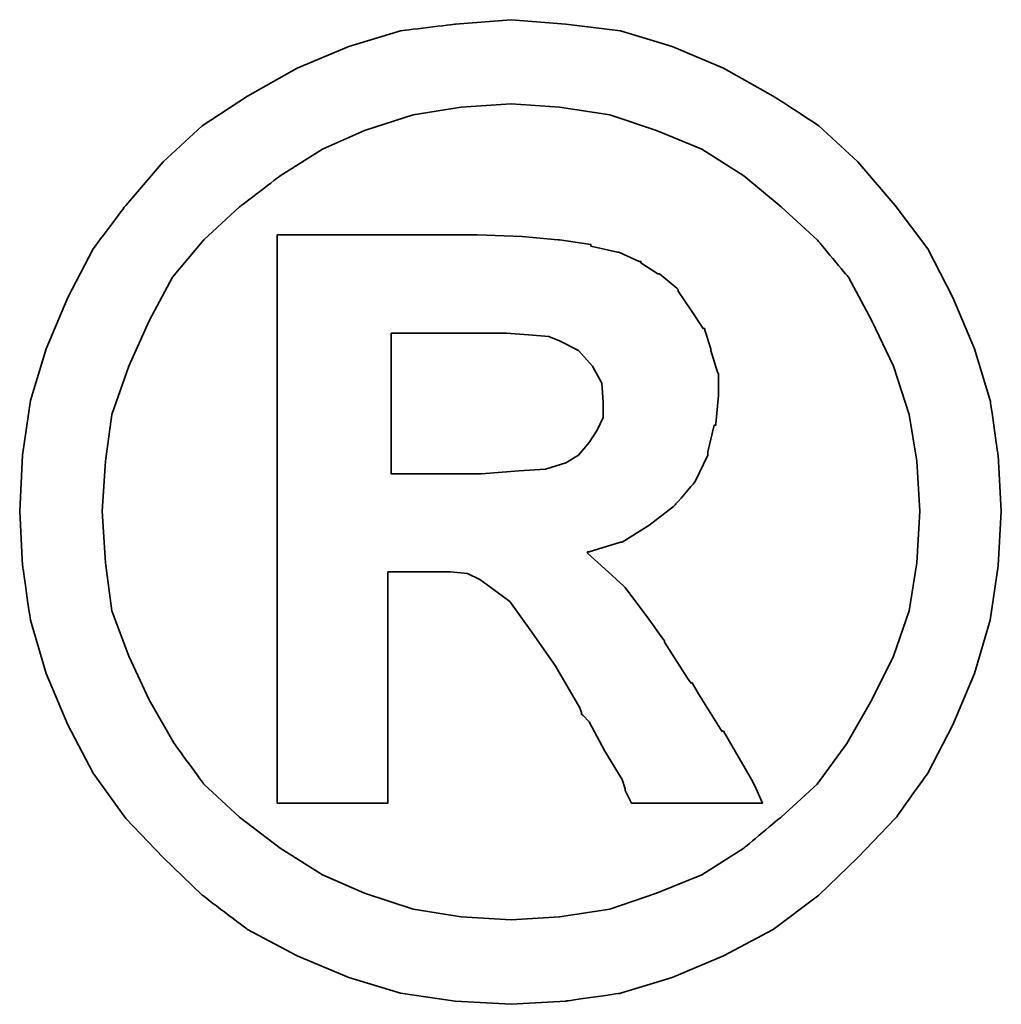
# Model space of a CAD drawing. Header units: millimetres. Extents: x 965 to 1106, y 870 to 962.
# Tile 59 of 61: x 1087.075 to 1087.545, y 925.175 to 925.646. Entities that reach past the tile are written whole.
import ezdxf

# ---------------------------------------------------------------- set-up
doc = ezdxf.new("R2010")
doc.units = ezdxf.units.MM
doc.header["$LTSCALE"] = 0.06
doc.layers.add('DIM', color=4, linetype='CONTINUOUS')
doc.layers.add('layer 1', color=7, linetype='CONTINUOUS')

# ---------------------------------------------------------------- blocks, each defined once
blk = doc.blocks.new('TBI MOTION logo(完整正式版)')
at = {"layer": 'layer 1', "color": 22, "lineweight": 35}
for points, knots in [([(81.20634, 4.98624), (81.20634, 4.98624), (81.18649, 5.32862), (81.18649, 5.32862), (81.18649, 5.32862), (81.18649, 5.32862), (81.13886, 5.66206), (81.13886, 5.66206), (81.13886, 5.66206), (81.13886, 5.66206), (81.04359, 5.97764), (81.04359, 5.97764), (81.04359, 5.97764), (81.04359, 5.97764), (80.91061, 6.29124), (80.91061, 6.29124), (80.91061, 6.29124), (80.91061, 6.29124), (80.75778, 6.58697), (80.75778, 6.58697), (80.75778, 6.58697), (80.75778, 6.58697), (80.5593, 6.85294), (80.5593, 6.85294), (80.5593, 6.85294), (80.5593, 6.85294), (80.33105, 7.1189), (80.33105, 7.1189), (80.33105, 7.1189), (80.33105, 7.1189), (80.09287, 7.33921), (80.09287, 7.33921), (80.09287, 7.33921), (80.09287, 7.33921), (79.815, 7.51982), (79.815, 7.51982), (79.815, 7.51982), (79.815, 7.51982), (79.51133, 7.69051), (79.51133, 7.69051), (79.51133, 7.69051), (79.51133, 7.69051), (79.19773, 7.8235), (79.19773, 7.8235), (79.19773, 7.8235), (79.19773, 7.8235), (78.88215, 7.91877), (78.88215, 7.91877), (78.88215, 7.91877), (78.88215, 7.91877), (78.54871, 7.95846), (78.54871, 7.95846), (78.54871, 7.95846), (78.54871, 7.95846), (78.21526, 7.98625), (78.21526, 7.98625), (78.21526, 7.98625), (78.21526, 7.98625), (77.87388, 7.95846), (77.87388, 7.95846), (77.87388, 7.95846), (77.87388, 7.95846), (77.54044, 7.91877), (77.54044, 7.91877), (77.54044, 7.91877), (77.54044, 7.91877), (77.22485, 7.8235), (77.22485, 7.8235), (77.22485, 7.8235), (77.22485, 7.8235), (76.91027, 7.69051), (76.91027, 7.69051), (76.91027, 7.69051), (76.91027, 7.69051), (76.6056, 7.51982), (76.6056, 7.51982), (76.6056, 7.51982), (76.6056, 7.51982), (76.32972, 7.33921), (76.32972, 7.33921), (76.32972, 7.33921), (76.32972, 7.33921), (76.09154, 7.1189), (76.09154, 7.1189), (76.09154, 7.1189), (76.09154, 7.1189), (75.86329, 6.85294), (75.86329, 6.85294), (75.86329, 6.85294), (75.86329, 6.85294), (75.66382, 6.58697), (75.66382, 6.58697), (75.66382, 6.58697), (75.66382, 6.58697), (75.51099, 6.29124), (75.51099, 6.29124), (75.51099, 6.29124), (75.51099, 6.29124), (75.37702, 5.97764), (75.37702, 5.97764), (75.37702, 5.97764), (75.37702, 5.97764), (75.28175, 5.66206), (75.28175, 5.66206), (75.28175, 5.66206), (75.28175, 5.66206), (75.23411, 5.32862), (75.23411, 5.32862), (75.23411, 5.32862), (75.23411, 5.32862), (75.21625, 4.98624), (75.21625, 4.98624), (75.21625, 4.98624), (75.21625, 4.98624), (75.23411, 4.6528), (75.23411, 4.6528), (75.23411, 4.6528), (75.23411, 4.6528), (75.28175, 4.32035), (75.28175, 4.32035), (75.28175, 4.32035), (75.28175, 4.32035), (75.37702, 3.99583), (75.37702, 3.99583), (75.37702, 3.99583), (75.37702, 3.99583), (75.51099, 3.68224), (75.51099, 3.68224), (75.51099, 3.68224), (75.51099, 3.68224), (75.66382, 3.38749), (75.66382, 3.38749), (75.66382, 3.38749), (75.66382, 3.38749), (75.86329, 3.10963), (75.86329, 3.10963), (75.86329, 3.10963), (75.86329, 3.10963), (76.09154, 2.87145), (76.09154, 2.87145), (76.09154, 2.87145), (76.09154, 2.87145), (76.32972, 2.6432), (76.32972, 2.6432), (76.32972, 2.6432), (76.32972, 2.6432), (76.6056, 2.43381), (76.6056, 2.43381), (76.6056, 2.43381), (76.6056, 2.43381), (76.91027, 2.27205), (76.91027, 2.27205), (76.91027, 2.27205), (76.91027, 2.27205), (77.22485, 2.13906), (77.22485, 2.13906), (77.22485, 2.13906), (77.22485, 2.13906), (77.54044, 2.0438), (77.54044, 2.0438), (77.54044, 2.0438), (77.54044, 2.0438), (77.87388, 1.99616), (77.87388, 1.99616), (77.87388, 1.99616), (77.87388, 1.99616), (78.21526, 1.97631), (78.21526, 1.97631), (78.21526, 1.97631), (78.21526, 1.97631), (78.54871, 1.99616), (78.54871, 1.99616), (78.54871, 1.99616), (78.54871, 1.99616), (78.88215, 2.0438), (78.88215, 2.0438), (78.88215, 2.0438), (78.88215, 2.0438), (79.19773, 2.13906), (79.19773, 2.13906), (79.19773, 2.13906), (79.19773, 2.13906), (79.51133, 2.27205), (79.51133, 2.27205), (79.51133, 2.27205), (79.51133, 2.27205), (79.815, 2.43381), (79.815, 2.43381), (79.815, 2.43381), (79.815, 2.43381), (80.09287, 2.6432), (80.09287, 2.6432), (80.09287, 2.6432), (80.09287, 2.6432), (80.33105, 2.87145), (80.33105, 2.87145), (80.33105, 2.87145), (80.33105, 2.87145), (80.5593, 3.10963), (80.5593, 3.10963), (80.5593, 3.10963), (80.5593, 3.10963), (80.75778, 3.38749), (80.75778, 3.38749), (80.75778, 3.38749), (80.75778, 3.38749), (80.91061, 3.68224), (80.91061, 3.68224), (80.91061, 3.68224), (80.91061, 3.68224), (81.04359, 3.99583), (81.04359, 3.99583), (81.04359, 3.99583), (81.04359, 3.99583), (81.13886, 4.32035), (81.13886, 4.32035), (81.13886, 4.32035), (81.13886, 4.32035), (81.18649, 4.6528), (81.18649, 4.6528), (81.18649, 4.6528), (81.18649, 4.6528), (81.20634, 4.98624), (81.20634, 4.98624)], [0, 0, 0, 0, 0.0178571, 0.0178571, 0.0178571, 0.0178572, 0.0357143, 0.0357143, 0.0357143, 0.0357143, 0.0535714, 0.0535714, 0.0535714, 0.0535714, 0.0714286, 0.0714286, 0.0714286, 0.0714286, 0.0892857, 0.0892857, 0.0892857, 0.0892857, 0.1071429, 0.1071429, 0.1071429, 0.1071429, 0.125, 0.125, 0.125, 0.125, 0.1428571, 0.1428571, 0.1428571, 0.1428572, 0.1607143, 0.1607143, 0.1607143, 0.1607143, 0.1785714, 0.1785714, 0.1785714, 0.1785714, 0.1964286, 0.1964286, 0.1964286, 0.1964286, 0.2142857, 0.2142857, 0.2142857, 0.2142857, 0.2321429, 0.2321429, 0.2321429, 0.2321429, 0.25, 0.25, 0.25, 0.25, 0.2678571, 0.2678571, 0.2678571, 0.2678572, 0.2857143, 0.2857143, 0.2857143, 0.2857143, 0.3035714, 0.3035714, 0.3035714, 0.3035714, 0.3214286, 0.3214286, 0.3214286, 0.3214286, 0.3392857, 0.3392857, 0.3392857, 0.3392857, 0.3571429, 0.3571429, 0.3571429, 0.3571429, 0.375, 0.375, 0.375, 0.375, 0.3928571, 0.3928571, 0.3928571, 0.3928572, 0.4107143, 0.4107143, 0.4107143, 0.4107143, 0.4285714, 0.4285714, 0.4285714, 0.4285714, 0.4464286, 0.4464286, 0.4464286, 0.4464286, 0.4642857, 0.4642857, 0.4642857, 0.4642857, 0.4821429, 0.4821429, 0.4821429, 0.4821429, 0.5, 0.5, 0.5, 0.5, 0.5178571, 0.5178571, 0.5178571, 0.5178572, 0.5357143, 0.5357143, 0.5357143, 0.5357143, 0.5535714, 0.5535714, 0.5535714, 0.5535714, 0.5714286, 0.5714286, 0.5714286, 0.5714286, 0.5892857, 0.5892857, 0.5892857, 0.5892857, 0.6071429, 0.6071429, 0.6071429, 0.6071429, 0.625, 0.625, 0.625, 0.625, 0.6428571, 0.6428571, 0.6428571, 0.6428572, 0.6607143, 0.6607143, 0.6607143, 0.6607143, 0.6785714, 0.6785714, 0.6785714, 0.6785714, 0.6964286, 0.6964286, 0.6964286, 0.6964286, 0.7142857, 0.7142857, 0.7142857, 0.7142857, 0.7321429, 0.7321429, 0.7321429, 0.7321429, 0.75, 0.75, 0.75, 0.75, 0.7678571, 0.7678571, 0.7678571, 0.7678572, 0.7857143, 0.7857143, 0.7857143, 0.7857143, 0.8035714, 0.8035714, 0.8035714, 0.8035714, 0.8214286, 0.8214286, 0.8214286, 0.8214286, 0.8392857, 0.8392857, 0.8392857, 0.8392857, 0.8571429, 0.8571429, 0.8571429, 0.8571429, 0.875, 0.875, 0.875, 0.875, 0.8928571, 0.8928571, 0.8928571, 0.8928572, 0.9107143, 0.9107143, 0.9107143, 0.9107143, 0.9285714, 0.9285714, 0.9285714, 0.9285714, 0.9464286, 0.9464286, 0.9464286, 0.9464286, 0.9642857, 0.9642857, 0.9642857, 0.9642857, 0.9821429, 0.9821429, 0.9821429, 0.9821429, 1, 1, 1, 1]), ([(80.71014, 4.98624), (80.71014, 4.98624), (80.69129, 5.29091), (80.69129, 5.29091), (80.69129, 5.29091), (80.69129, 5.29091), (80.64464, 5.57672), (80.64464, 5.57672), (80.64464, 5.57672), (80.64464, 5.57672), (80.54937, 5.87245), (80.54937, 5.87245), (80.54937, 5.87245), (80.54937, 5.87245), (80.41639, 6.14833), (80.41639, 6.14833), (80.41639, 6.14833), (80.41639, 6.14833), (80.27349, 6.41429), (80.27349, 6.41429), (80.27349, 6.41429), (80.27349, 6.41429), (80.08295, 6.64255), (80.08295, 6.64255), (80.08295, 6.64255), (80.08295, 6.64255), (79.86264, 6.84301), (79.86264, 6.84301), (79.86264, 6.84301), (79.86264, 6.84301), (79.63439, 7.03355), (79.63439, 7.03355), (79.63439, 7.03355), (79.63439, 7.03355), (79.37835, 7.1963), (79.37835, 7.1963), (79.37835, 7.1963), (79.37835, 7.1963), (79.10246, 7.30944), (79.10246, 7.30944), (79.10246, 7.30944), (79.10246, 7.30944), (78.81665, 7.40471), (78.81665, 7.40471), (78.81665, 7.40471), (78.81665, 7.40471), (78.511, 7.45234), (78.511, 7.45234), (78.511, 7.45234), (78.511, 7.45234), (78.21526, 7.47219), (78.21526, 7.47219), (78.21526, 7.47219), (78.21526, 7.47219), (77.9106, 7.45234), (77.9106, 7.45234), (77.9106, 7.45234), (77.9106, 7.45234), (77.61685, 7.40471), (77.61685, 7.40471), (77.61685, 7.40471), (77.61685, 7.40471), (77.32012, 7.30944), (77.32012, 7.30944), (77.32012, 7.30944), (77.32012, 7.30944), (77.06309, 7.1963), (77.06309, 7.1963), (77.06309, 7.1963), (77.06309, 7.1963), (76.80606, 7.03355), (76.80606, 7.03355), (76.80606, 7.03355), (76.80606, 7.03355), (76.55797, 6.84301), (76.55797, 6.84301), (76.55797, 6.84301), (76.55797, 6.84301), (76.34063, 6.64255), (76.34063, 6.64255), (76.34063, 6.64255), (76.34063, 6.64255), (76.1491, 6.41429), (76.1491, 6.41429), (76.1491, 6.41429), (76.1491, 6.41429), (76.0062, 6.14833), (76.0062, 6.14833), (76.0062, 6.14833), (76.0062, 6.14833), (75.88314, 5.87245), (75.88314, 5.87245), (75.88314, 5.87245), (75.88314, 5.87245), (75.77794, 5.57672), (75.77794, 5.57672), (75.77794, 5.57672), (75.77794, 5.57672), (75.73924, 5.29091), (75.73924, 5.29091), (75.73924, 5.29091), (75.73924, 5.29091), (75.72039, 4.98624), (75.72039, 4.98624), (75.72039, 4.98624), (75.72039, 4.98624), (75.73924, 4.67165), (75.73924, 4.67165), (75.73924, 4.67165), (75.73924, 4.67165), (75.77794, 4.37791), (75.77794, 4.37791), (75.77794, 4.37791), (75.77794, 4.37791), (75.88314, 4.10102), (75.88314, 4.10102), (75.88314, 4.10102), (75.88314, 4.10102), (76.0062, 3.83407), (76.0062, 3.83407), (76.0062, 3.83407), (76.0062, 3.83407), (76.15902, 3.56811), (76.15902, 3.56811), (76.15902, 3.56811), (76.15902, 3.56811), (76.34063, 3.32001), (76.34063, 3.32001), (76.34063, 3.32001), (76.34063, 3.32001), (76.55797, 3.11955), (76.55797, 3.11955), (76.55797, 3.11955), (76.55797, 3.11955), (76.80606, 2.92901), (76.80606, 2.92901), (76.80606, 2.92901), (76.80606, 2.92901), (77.06309, 2.76725), (77.06309, 2.76725), (77.06309, 2.76725), (77.06309, 2.76725), (77.32012, 2.65412), (77.32012, 2.65412), (77.32012, 2.65412), (77.32012, 2.65412), (77.61685, 2.55786), (77.61685, 2.55786), (77.61685, 2.55786), (77.61685, 2.55786), (77.9106, 2.51022), (77.9106, 2.51022), (77.9106, 2.51022), (77.9106, 2.51022), (78.21526, 2.49137), (78.21526, 2.49137), (78.21526, 2.49137), (78.21526, 2.49137), (78.511, 2.51022), (78.511, 2.51022), (78.511, 2.51022), (78.511, 2.51022), (78.81665, 2.55786), (78.81665, 2.55786), (78.81665, 2.55786), (78.81665, 2.55786), (79.10246, 2.65412), (79.10246, 2.65412), (79.10246, 2.65412), (79.10246, 2.65412), (79.37835, 2.76725), (79.37835, 2.76725), (79.37835, 2.76725), (79.37835, 2.76725), (79.63439, 2.92901), (79.63439, 2.92901), (79.63439, 2.92901), (79.63439, 2.92901), (79.86264, 3.11955), (79.86264, 3.11955), (79.86264, 3.11955), (79.86264, 3.11955), (80.08295, 3.32001), (80.08295, 3.32001), (80.08295, 3.32001), (80.08295, 3.32001), (80.26356, 3.56811), (80.26356, 3.56811), (80.26356, 3.56811), (80.26356, 3.56811), (80.41639, 3.83407), (80.41639, 3.83407), (80.41639, 3.83407), (80.41639, 3.83407), (80.54937, 4.10102), (80.54937, 4.10102), (80.54937, 4.10102), (80.54937, 4.10102), (80.64464, 4.37791), (80.64464, 4.37791), (80.64464, 4.37791), (80.64464, 4.37791), (80.69129, 4.67165), (80.69129, 4.67165), (80.69129, 4.67165), (80.69129, 4.67165), (80.71014, 4.98624), (80.71014, 4.98624)], [0, 0, 0, 0, 0.0192308, 0.0192308, 0.0192308, 0.0192308, 0.0384615, 0.0384615, 0.0384615, 0.0384615, 0.0576923, 0.0576923, 0.0576923, 0.0576923, 0.0769231, 0.0769231, 0.0769231, 0.0769231, 0.0961538, 0.0961538, 0.0961538, 0.0961539, 0.1153846, 0.1153846, 0.1153846, 0.1153846, 0.1346154, 0.1346154, 0.1346154, 0.1346154, 0.1538462, 0.1538462, 0.1538462, 0.1538462, 0.1730769, 0.1730769, 0.1730769, 0.1730769, 0.1923077, 0.1923077, 0.1923077, 0.1923077, 0.2115385, 0.2115385, 0.2115385, 0.2115385, 0.2307692, 0.2307692, 0.2307692, 0.2307692, 0.25, 0.25, 0.25, 0.25, 0.2692308, 0.2692308, 0.2692308, 0.2692308, 0.2884615, 0.2884615, 0.2884615, 0.2884615, 0.3076923, 0.3076923, 0.3076923, 0.3076923, 0.3269231, 0.3269231, 0.3269231, 0.3269231, 0.3461538, 0.3461538, 0.3461538, 0.3461539, 0.3653846, 0.3653846, 0.3653846, 0.3653846, 0.3846154, 0.3846154, 0.3846154, 0.3846154, 0.4038462, 0.4038462, 0.4038462, 0.4038462, 0.4230769, 0.4230769, 0.4230769, 0.4230769, 0.4423077, 0.4423077, 0.4423077, 0.4423077, 0.4615385, 0.4615385, 0.4615385, 0.4615385, 0.4807692, 0.4807692, 0.4807692, 0.4807692, 0.5, 0.5, 0.5, 0.5, 0.5192308, 0.5192308, 0.5192308, 0.5192308, 0.5384615, 0.5384615, 0.5384615, 0.5384615, 0.5576923, 0.5576923, 0.5576923, 0.5576923, 0.5769231, 0.5769231, 0.5769231, 0.5769231, 0.5961538, 0.5961538, 0.5961538, 0.5961539, 0.6153846, 0.6153846, 0.6153846, 0.6153846, 0.6346154, 0.6346154, 0.6346154, 0.6346154, 0.6538462, 0.6538462, 0.6538462, 0.6538462, 0.6730769, 0.6730769, 0.6730769, 0.6730769, 0.6923077, 0.6923077, 0.6923077, 0.6923077, 0.7115385, 0.7115385, 0.7115385, 0.7115385, 0.7307692, 0.7307692, 0.7307692, 0.7307692, 0.75, 0.75, 0.75, 0.75, 0.7692308, 0.7692308, 0.7692308, 0.7692308, 0.7884615, 0.7884615, 0.7884615, 0.7884615, 0.8076923, 0.8076923, 0.8076923, 0.8076923, 0.8269231, 0.8269231, 0.8269231, 0.8269231, 0.8461538, 0.8461538, 0.8461538, 0.8461539, 0.8653846, 0.8653846, 0.8653846, 0.8653846, 0.8846154, 0.8846154, 0.8846154, 0.8846154, 0.9038462, 0.9038462, 0.9038462, 0.9038462, 0.9230769, 0.9230769, 0.9230769, 0.9230769, 0.9423077, 0.9423077, 0.9423077, 0.9423077, 0.9615385, 0.9615385, 0.9615385, 0.9615385, 0.9807692, 0.9807692, 0.9807692, 0.9807692, 1, 1, 1, 1]), ([(76.78721, 3.2823), (76.78721, 3.2823), (76.78721, 3.32001), (76.78721, 3.32001), (76.78721, 3.32001), (76.78721, 3.32001), (76.78721, 3.42422), (76.78721, 3.42422), (76.78721, 3.42422), (76.78721, 3.42422), (76.78721, 3.59689), (76.78721, 3.59689), (76.78721, 3.59689), (76.78721, 3.59689), (76.78721, 3.80529), (76.78721, 3.80529), (76.78721, 3.80529), (76.78721, 3.80529), (76.78721, 4.0524), (76.78721, 4.0524), (76.78721, 4.0524), (76.78721, 4.0524), (76.78721, 4.32035), (76.78721, 4.32035), (76.78721, 4.32035), (76.78721, 4.32035), (76.78721, 4.92868), (76.78721, 4.92868), (76.78721, 4.92868), (76.78721, 4.92868), (76.78721, 5.53801), (76.78721, 5.53801), (76.78721, 5.53801), (76.78721, 5.53801), (76.78721, 5.82482), (76.78721, 5.82482), (76.78721, 5.82482), (76.78721, 5.82482), (76.78721, 6.07291), (76.78721, 6.07291), (76.78721, 6.07291), (76.78721, 6.07291), (76.78721, 6.30017), (76.78721, 6.30017), (76.78721, 6.30017), (76.78721, 6.30017), (76.78721, 6.45399), (76.78721, 6.45399), (76.78721, 6.45399), (76.78721, 6.45399), (76.78721, 6.5572), (76.78721, 6.5572), (76.78721, 6.5572), (76.78721, 6.5572), (76.78721, 6.59689), (76.78721, 6.59689), (76.78721, 6.59689), (76.78721, 6.59689), (76.78721, 6.67232), (76.78721, 6.67232), (76.78721, 6.67232), (76.78721, 6.67232), (76.8537, 6.67232), (76.8537, 6.67232), (76.8537, 6.67232), (76.8537, 6.67232), (76.87355, 6.67232), (76.87355, 6.67232), (76.87355, 6.67232), (76.87355, 6.67232), (76.91027, 6.67232), (76.91027, 6.67232), (76.91027, 6.67232), (76.91027, 6.67232), (77.04424, 6.67232), (77.04424, 6.67232), (77.04424, 6.67232), (77.04424, 6.67232), (77.22485, 6.67232), (77.22485, 6.67232), (77.22485, 6.67232), (77.22485, 6.67232), (77.43524, 6.67232), (77.43524, 6.67232), (77.43524, 6.67232), (77.43524, 6.67232), (77.65357, 6.67232), (77.65357, 6.67232), (77.65357, 6.67232), (77.65357, 6.67232), (77.82625, 6.67232), (77.82625, 6.67232), (77.82625, 6.67232), (77.82625, 6.67232), (77.94037, 6.67232), (77.94037, 6.67232), (77.94037, 6.67232), (77.94037, 6.67232), (77.97709, 6.67232), (77.97709, 6.67232), (77.97709, 6.67232), (77.97709, 6.67232), (77.99694, 6.67232), (77.99694, 6.67232), (77.99694, 6.67232), (77.99694, 6.67232), (78.00686, 6.67232), (78.00686, 6.67232), (78.00686, 6.67232), (78.00686, 6.67232), (78.28275, 6.6624), (78.28275, 6.6624), (78.28275, 6.6624), (78.28275, 6.6624), (78.50107, 6.64255), (78.50107, 6.64255), (78.50107, 6.64255), (78.50107, 6.64255), (78.511, 6.64255), (78.511, 6.64255), (78.511, 6.64255), (78.511, 6.64255), (78.70154, 6.61476), (78.70154, 6.61476), (78.70154, 6.61476), (78.70154, 6.61476), (78.70154, 6.60483), (78.70154, 6.60483), (78.70154, 6.60483), (78.70154, 6.60483), (78.86429, 6.56713), (78.86429, 6.56713), (78.86429, 6.56713), (78.86429, 6.56713), (78.87223, 6.56713), (78.87223, 6.56713), (78.87223, 6.56713), (78.87223, 6.56713), (78.99727, 6.51056), (78.99727, 6.51056), (78.99727, 6.51056), (78.99727, 6.51056), (79.00719, 6.51056), (79.00719, 6.51056), (79.00719, 6.51056), (79.00719, 6.51056), (79.00719, 6.50162), (79.00719, 6.50162), (79.00719, 6.50162), (79.00719, 6.50162), (79.1104, 6.43415), (79.1104, 6.43415), (79.1104, 6.43415), (79.1104, 6.43415), (79.12132, 6.43415), (79.12132, 6.43415), (79.12132, 6.43415), (79.12132, 6.43415), (79.22552, 6.34781), (79.22552, 6.34781), (79.22552, 6.34781), (79.22552, 6.34781), (79.23544, 6.33888), (79.23544, 6.33888), (79.23544, 6.33888), (79.23544, 6.33888), (79.23544, 6.32895), (79.23544, 6.32895), (79.23544, 6.32895), (79.23544, 6.32895), (79.31087, 6.21483), (79.31087, 6.21483), (79.31087, 6.21483), (79.31087, 6.21483), (79.38629, 6.1007), (79.38629, 6.1007), (79.38629, 6.1007), (79.38629, 6.1007), (79.3972, 6.1007), (79.3972, 6.1007), (79.3972, 6.1007), (79.3972, 6.1007), (79.3972, 6.09078), (79.3972, 6.09078), (79.3972, 6.09078), (79.3972, 6.09078), (79.43392, 5.97764), (79.43392, 5.97764), (79.43392, 5.97764), (79.43392, 5.97764), (79.43392, 5.96772), (79.43392, 5.96772), (79.43392, 5.96772), (79.43392, 5.96772), (79.47362, 5.83474), (79.47362, 5.83474), (79.47362, 5.83474), (79.47362, 5.83474), (79.48156, 5.82482), (79.48156, 5.82482), (79.48156, 5.82482), (79.48156, 5.82482), (79.48156, 5.69977), (79.48156, 5.69977), (79.48156, 5.69977), (79.48156, 5.69977), (79.48156, 5.69183), (79.48156, 5.69183), (79.48156, 5.69183), (79.48156, 5.69183), (79.4637, 5.51915), (79.4637, 5.51915), (79.4637, 5.51915), (79.4637, 5.51915), (79.4637, 5.51122), (79.4637, 5.51122), (79.4637, 5.51122), (79.4637, 5.51122), (79.45377, 5.51122), (79.45377, 5.51122), (79.45377, 5.51122), (79.45377, 5.51122), (79.41507, 5.34847), (79.41507, 5.34847), (79.41507, 5.34847), (79.41507, 5.34847), (79.41507, 5.33854), (79.41507, 5.33854), (79.41507, 5.33854), (79.41507, 5.33854), (79.41507, 5.32862), (79.41507, 5.32862), (79.41507, 5.32862), (79.41507, 5.32862), (79.33865, 5.16785), (79.33865, 5.16785), (79.33865, 5.16785), (79.33865, 5.16785), (79.33071, 5.15693), (79.33071, 5.15693), (79.33071, 5.15693), (79.33071, 5.15693), (79.2156, 5.02495), (79.2156, 5.02495), (79.2156, 5.02495), (79.2156, 5.02495), (79.20567, 5.01502), (79.20567, 5.01502), (79.20567, 5.01502), (79.20567, 5.01502), (79.05483, 4.89991), (79.05483, 4.89991), (79.05483, 4.89991), (79.05483, 4.89991), (79.04491, 4.89197), (79.04491, 4.89197), (79.04491, 4.89197), (79.04491, 4.89197), (78.89208, 4.7967), (78.89208, 4.7967), (78.89208, 4.7967), (78.89208, 4.7967), (78.88215, 4.7967), (78.88215, 4.7967), (78.88215, 4.7967), (78.88215, 4.7967), (78.69161, 4.73913), (78.69161, 4.73913), (78.69161, 4.73913), (78.69161, 4.73913), (78.68169, 4.73913), (78.68169, 4.73913), (78.68169, 4.73913), (78.68169, 4.73913), (78.68169, 4.72921), (78.68169, 4.72921), (78.68169, 4.72921), (78.68169, 4.72921), (78.78688, 4.63394), (78.78688, 4.63394), (78.78688, 4.63394), (78.78688, 4.63394), (78.902, 4.52875), (78.902, 4.52875), (78.902, 4.52875), (78.902, 4.52875), (78.91093, 4.52081), (78.91093, 4.52081), (78.91093, 4.52081), (78.91093, 4.52081), (79.02506, 4.36798), (79.02506, 4.36798), (79.02506, 4.36798), (79.02506, 4.36798), (79.1501, 4.1953), (79.1501, 4.1953), (79.1501, 4.1953), (79.1501, 4.1953), (79.1501, 4.18736), (79.1501, 4.18736), (79.1501, 4.18736), (79.1501, 4.18736), (79.29201, 3.96705), (79.29201, 3.96705), (79.29201, 3.96705), (79.29201, 3.96705), (79.31087, 3.93828), (79.31087, 3.93828), (79.31087, 3.93828), (79.31087, 3.93828), (79.32079, 3.93828), (79.32079, 3.93828), (79.32079, 3.93828), (79.32079, 3.93828), (79.3585, 3.87178), (79.3585, 3.87178), (79.3585, 3.87178), (79.3585, 3.87178), (79.50141, 3.64353), (79.50141, 3.64353), (79.50141, 3.64353), (79.50141, 3.64353), (79.51133, 3.64353), (79.51133, 3.64353), (79.51133, 3.64353), (79.51133, 3.64353), (79.64431, 3.41528), (79.64431, 3.41528), (79.64431, 3.41528), (79.64431, 3.41528), (79.68202, 3.3478), (79.68202, 3.3478), (79.68202, 3.3478), (79.68202, 3.3478), (79.70187, 3.31009), (79.70187, 3.31009), (79.70187, 3.31009), (79.70187, 3.31009), (79.7495, 3.2049), (79.7495, 3.2049), (79.7495, 3.2049), (79.7495, 3.2049), (79.64431, 3.2049), (79.64431, 3.2049), (79.64431, 3.2049), (79.64431, 3.2049), (79.62546, 3.2049), (79.62546, 3.2049), (79.62546, 3.2049), (79.62546, 3.2049), (79.53912, 3.2049), (79.53912, 3.2049), (79.53912, 3.2049), (79.53912, 3.2049), (79.31087, 3.2049), (79.31087, 3.2049), (79.31087, 3.2049), (79.31087, 3.2049), (79.08262, 3.2049), (79.08262, 3.2049), (79.08262, 3.2049), (79.08262, 3.2049), (79.00719, 3.2049), (79.00719, 3.2049), (79.00719, 3.2049), (79.00719, 3.2049), (78.98735, 3.2049), (78.98735, 3.2049), (78.98735, 3.2049), (78.98735, 3.2049), (78.94964, 3.2049), (78.94964, 3.2049), (78.94964, 3.2049), (78.94964, 3.2049), (78.92979, 3.24459), (78.92979, 3.24459), (78.92979, 3.24459), (78.92979, 3.24459), (78.91093, 3.2823), (78.91093, 3.2823), (78.91093, 3.2823), (78.91093, 3.2823), (78.91093, 3.29223), (78.91093, 3.29223), (78.91093, 3.29223), (78.91093, 3.29223), (78.89208, 3.3478), (78.89208, 3.3478), (78.89208, 3.3478), (78.89208, 3.3478), (78.78688, 3.52048), (78.78688, 3.52048), (78.78688, 3.52048), (78.78688, 3.52048), (78.69161, 3.7001), (78.69161, 3.7001), (78.69161, 3.7001), (78.69161, 3.7001), (78.6539, 3.7388), (78.6539, 3.7388), (78.6539, 3.7388), (78.6539, 3.7388), (78.64398, 3.74873), (78.64398, 3.74873), (78.64398, 3.74873), (78.64398, 3.74873), (78.64398, 3.75766), (78.64398, 3.75766), (78.64398, 3.75766), (78.64398, 3.75766), (78.63405, 3.78644), (78.63405, 3.78644), (78.63405, 3.78644), (78.63405, 3.78644), (78.48321, 4.04347), (78.48321, 4.04347), (78.48321, 4.04347), (78.48321, 4.04347), (78.33038, 4.2618), (78.33038, 4.2618), (78.33038, 4.2618), (78.33038, 4.2618), (78.20732, 4.43447), (78.20732, 4.43447), (78.20732, 4.43447), (78.20732, 4.43447), (78.09221, 4.52081), (78.09221, 4.52081), (78.09221, 4.52081), (78.09221, 4.52081), (78.02472, 4.56845), (78.02472, 4.56845), (78.02472, 4.56845), (78.02472, 4.56845), (77.9493, 4.60616), (77.9493, 4.60616), (77.9493, 4.60616), (77.9493, 4.60616), (77.8451, 4.61608), (77.8451, 4.61608), (77.8451, 4.61608), (77.8451, 4.61608), (77.71113, 4.61608), (77.71113, 4.61608), (77.71113, 4.61608), (77.71113, 4.61608), (77.69128, 4.61608), (77.69128, 4.61608), (77.69128, 4.61608), (77.69128, 4.61608), (77.67342, 4.61608), (77.67342, 4.61608), (77.67342, 4.61608), (77.67342, 4.61608), (77.5583, 4.61608), (77.5583, 4.61608), (77.5583, 4.61608), (77.5583, 4.61608), (77.46303, 4.61608), (77.46303, 4.61608), (77.46303, 4.61608), (77.46303, 4.61608), (77.46303, 4.54761), (77.46303, 4.54761), (77.46303, 4.54761), (77.46303, 4.54761), (77.46303, 4.47318), (77.46303, 4.47318), (77.46303, 4.47318), (77.46303, 4.47318), (77.46303, 4.24294), (77.46303, 4.24294), (77.46303, 4.24294), (77.46303, 4.24294), (77.46303, 3.99583), (77.46303, 3.99583), (77.46303, 3.99583), (77.46303, 3.99583), (77.46303, 3.72888), (77.46303, 3.72888), (77.46303, 3.72888), (77.46303, 3.72888), (77.46303, 3.51055), (77.46303, 3.51055), (77.46303, 3.51055), (77.46303, 3.51055), (77.46303, 3.42422), (77.46303, 3.42422), (77.46303, 3.42422), (77.46303, 3.42422), (77.46303, 3.35773), (77.46303, 3.35773), (77.46303, 3.35773), (77.46303, 3.35773), (77.46303, 3.30017), (77.46303, 3.30017), (77.46303, 3.30017), (77.46303, 3.30017), (77.46303, 3.2823), (77.46303, 3.2823), (77.46303, 3.2823), (77.46303, 3.2823), (77.46303, 3.2049), (77.46303, 3.2049), (77.46303, 3.2049), (77.46303, 3.2049), (77.39753, 3.2049), (77.39753, 3.2049), (77.39753, 3.2049), (77.39753, 3.2049), (77.37768, 3.2049), (77.37768, 3.2049), (77.37768, 3.2049), (77.37768, 3.2049), (77.32012, 3.2049), (77.32012, 3.2049), (77.32012, 3.2049), (77.32012, 3.2049), (77.12165, 3.2049), (77.12165, 3.2049), (77.12165, 3.2049), (77.12165, 3.2049), (76.94897, 3.2049), (76.94897, 3.2049), (76.94897, 3.2049), (76.94897, 3.2049), (76.8924, 3.2049), (76.8924, 3.2049), (76.8924, 3.2049), (76.8924, 3.2049), (76.8537, 3.2049), (76.8537, 3.2049), (76.8537, 3.2049), (76.8537, 3.2049), (76.78721, 3.2049), (76.78721, 3.2049), (76.78721, 3.2049), (76.78721, 3.2049), (76.78721, 3.2823), (76.78721, 3.2823)], [0, 0, 0, 0, 0.0074074, 0.0074074, 0.0074074, 0.0074074, 0.0148148, 0.0148148, 0.0148148, 0.0148148, 0.0222222, 0.0222222, 0.0222222, 0.0222222, 0.0296296, 0.0296296, 0.0296296, 0.0296296, 0.037037, 0.037037, 0.037037, 0.037037, 0.0444444, 0.0444444, 0.0444444, 0.0444445, 0.0518519, 0.0518519, 0.0518519, 0.0518519, 0.0592593, 0.0592593, 0.0592593, 0.0592593, 0.0666667, 0.0666667, 0.0666667, 0.0666667, 0.0740741, 0.0740741, 0.0740741, 0.0740741, 0.0814815, 0.0814815, 0.0814815, 0.0814815, 0.0888889, 0.0888889, 0.0888889, 0.0888889, 0.0962963, 0.0962963, 0.0962963, 0.0962963, 0.1037037, 0.1037037, 0.1037037, 0.1037037, 0.1111111, 0.1111111, 0.1111111, 0.1111111, 0.1185185, 0.1185185, 0.1185185, 0.1185185, 0.1259259, 0.1259259, 0.1259259, 0.1259259, 0.1333333, 0.1333333, 0.1333333, 0.1333333, 0.1407407, 0.1407407, 0.1407407, 0.1407408, 0.1481481, 0.1481481, 0.1481481, 0.1481482, 0.1555556, 0.1555556, 0.1555556, 0.1555556, 0.162963, 0.162963, 0.162963, 0.162963, 0.1703704, 0.1703704, 0.1703704, 0.1703704, 0.1777778, 0.1777778, 0.1777778, 0.1777778, 0.1851852, 0.1851852, 0.1851852, 0.1851852, 0.1925926, 0.1925926, 0.1925926, 0.1925926, 0.2, 0.2, 0.2, 0.2, 0.2074074, 0.2074074, 0.2074074, 0.2074074, 0.2148148, 0.2148148, 0.2148148, 0.2148148, 0.2222222, 0.2222222, 0.2222222, 0.2222222, 0.2296296, 0.2296296, 0.2296296, 0.2296296, 0.237037, 0.237037, 0.237037, 0.237037, 0.2444444, 0.2444444, 0.2444444, 0.2444445, 0.2518519, 0.2518519, 0.2518519, 0.2518519, 0.2592593, 0.2592593, 0.2592593, 0.2592593, 0.2666667, 0.2666667, 0.2666667, 0.2666667, 0.2740741, 0.2740741, 0.2740741, 0.2740741, 0.2814815, 0.2814815, 0.2814815, 0.2814815, 0.2888889, 0.2888889, 0.2888889, 0.2888889, 0.2962963, 0.2962963, 0.2962963, 0.2962963, 0.3037037, 0.3037037, 0.3037037, 0.3037037, 0.3111111, 0.3111111, 0.3111111, 0.3111111, 0.3185185, 0.3185185, 0.3185185, 0.3185185, 0.3259259, 0.3259259, 0.3259259, 0.3259259, 0.3333333, 0.3333333, 0.3333333, 0.3333333, 0.3407407, 0.3407407, 0.3407407, 0.3407408, 0.3481481, 0.3481481, 0.3481481, 0.3481482, 0.3555556, 0.3555556, 0.3555556, 0.3555556, 0.362963, 0.362963, 0.362963, 0.362963, 0.3703704, 0.3703704, 0.3703704, 0.3703704, 0.3777778, 0.3777778, 0.3777778, 0.3777778, 0.3851852, 0.3851852, 0.3851852, 0.3851852, 0.3925926, 0.3925926, 0.3925926, 0.3925926, 0.4, 0.4, 0.4, 0.4, 0.4074074, 0.4074074, 0.4074074, 0.4074074, 0.4148148, 0.4148148, 0.4148148, 0.4148148, 0.4222222, 0.4222222, 0.4222222, 0.4222222, 0.4296296, 0.4296296, 0.4296296, 0.4296296, 0.437037, 0.437037, 0.437037, 0.437037, 0.4444444, 0.4444444, 0.4444444, 0.4444445, 0.4518519, 0.4518519, 0.4518519, 0.4518519, 0.4592593, 0.4592593, 0.4592593, 0.4592593, 0.4666667, 0.4666667, 0.4666667, 0.4666667, 0.4740741, 0.4740741, 0.4740741, 0.4740741, 0.4814815, 0.4814815, 0.4814815, 0.4814815, 0.4888889, 0.4888889, 0.4888889, 0.4888889, 0.4962963, 0.4962963, 0.4962963, 0.4962963, 0.5037037, 0.5037037, 0.5037037, 0.5037037, 0.5111111, 0.5111111, 0.5111111, 0.5111111, 0.5185185, 0.5185185, 0.5185185, 0.5185185, 0.5259259, 0.5259259, 0.5259259, 0.5259259, 0.5333333, 0.5333333, 0.5333333, 0.5333333, 0.5407407, 0.5407407, 0.5407407, 0.5407408, 0.5481481, 0.5481481, 0.5481481, 0.5481482, 0.5555556, 0.5555556, 0.5555556, 0.5555556, 0.562963, 0.562963, 0.562963, 0.562963, 0.5703704, 0.5703704, 0.5703704, 0.5703704, 0.5777778, 0.5777778, 0.5777778, 0.5777778, 0.5851852, 0.5851852, 0.5851852, 0.5851852, 0.5925926, 0.5925926, 0.5925926, 0.5925926, 0.6, 0.6, 0.6, 0.6, 0.6074074, 0.6074074, 0.6074074, 0.6074074, 0.6148148, 0.6148148, 0.6148148, 0.6148148, 0.6222222, 0.6222222, 0.6222222, 0.6222222, 0.6296296, 0.6296296, 0.6296296, 0.6296296, 0.637037, 0.637037, 0.637037, 0.637037, 0.6444444, 0.6444444, 0.6444444, 0.6444445, 0.6518519, 0.6518519, 0.6518519, 0.6518519, 0.6592593, 0.6592593, 0.6592593, 0.6592593, 0.6666667, 0.6666667, 0.6666667, 0.6666667, 0.6740741, 0.6740741, 0.6740741, 0.6740741, 0.6814815, 0.6814815, 0.6814815, 0.6814815, 0.6888889, 0.6888889, 0.6888889, 0.6888889, 0.6962963, 0.6962963, 0.6962963, 0.6962963, 0.7037037, 0.7037037, 0.7037037, 0.7037037, 0.7111111, 0.7111111, 0.7111111, 0.7111111, 0.7185185, 0.7185185, 0.7185185, 0.7185185, 0.7259259, 0.7259259, 0.7259259, 0.7259259, 0.7333333, 0.7333333, 0.7333333, 0.7333333, 0.7407407, 0.7407407, 0.7407407, 0.7407408, 0.7481481, 0.7481481, 0.7481481, 0.7481482, 0.7555556, 0.7555556, 0.7555556, 0.7555556, 0.762963, 0.762963, 0.762963, 0.762963, 0.7703704, 0.7703704, 0.7703704, 0.7703704, 0.7777778, 0.7777778, 0.7777778, 0.7777778, 0.7851852, 0.7851852, 0.7851852, 0.7851852, 0.7925926, 0.7925926, 0.7925926, 0.7925926, 0.8, 0.8, 0.8, 0.8, 0.8074074, 0.8074074, 0.8074074, 0.8074074, 0.8148148, 0.8148148, 0.8148148, 0.8148148, 0.8222222, 0.8222222, 0.8222222, 0.8222222, 0.8296296, 0.8296296, 0.8296296, 0.8296296, 0.837037, 0.837037, 0.837037, 0.837037, 0.8444444, 0.8444444, 0.8444444, 0.8444445, 0.8518519, 0.8518519, 0.8518519, 0.8518519, 0.8592593, 0.8592593, 0.8592593, 0.8592593, 0.8666667, 0.8666667, 0.8666667, 0.8666667, 0.8740741, 0.8740741, 0.8740741, 0.8740741, 0.8814815, 0.8814815, 0.8814815, 0.8814815, 0.8888889, 0.8888889, 0.8888889, 0.8888889, 0.8962963, 0.8962963, 0.8962963, 0.8962963, 0.9037037, 0.9037037, 0.9037037, 0.9037037, 0.9111111, 0.9111111, 0.9111111, 0.9111111, 0.9185185, 0.9185185, 0.9185185, 0.9185185, 0.9259259, 0.9259259, 0.9259259, 0.9259259, 0.9333333, 0.9333333, 0.9333333, 0.9333333, 0.9407407, 0.9407407, 0.9407407, 0.9407408, 0.9481481, 0.9481481, 0.9481481, 0.9481482, 0.9555556, 0.9555556, 0.9555556, 0.9555556, 0.962963, 0.962963, 0.962963, 0.962963, 0.9703704, 0.9703704, 0.9703704, 0.9703704, 0.9777778, 0.9777778, 0.9777778, 0.9777778, 0.9851852, 0.9851852, 0.9851852, 0.9851852, 0.9925926, 0.9925926, 0.9925926, 0.9925926, 1, 1, 1, 1]), ([(77.48288, 6.07291), (77.48288, 6.07291), (77.48288, 5.99551), (77.48288, 5.99551), (77.48288, 5.99551), (77.48288, 5.99551), (77.48288, 5.82482), (77.48288, 5.82482), (77.48288, 5.82482), (77.48288, 5.82482), (77.48288, 5.63328), (77.48288, 5.63328), (77.48288, 5.63328), (77.48288, 5.63328), (77.48288, 5.46358), (77.48288, 5.46358), (77.48288, 5.46358), (77.48288, 5.46358), (77.48288, 5.29091), (77.48288, 5.29091), (77.48288, 5.29091), (77.48288, 5.29091), (77.48288, 5.21449), (77.48288, 5.21449), (77.48288, 5.21449), (77.48288, 5.21449), (77.50074, 5.21449), (77.50074, 5.21449), (77.50074, 5.21449), (77.50074, 5.21449), (77.71113, 5.21449), (77.71113, 5.21449), (77.71113, 5.21449), (77.71113, 5.21449), (77.94037, 5.21449), (77.94037, 5.21449), (77.94037, 5.21449), (77.94037, 5.21449), (78.01579, 5.21449), (78.01579, 5.21449), (78.01579, 5.21449), (78.01579, 5.21449), (78.03465, 5.21449), (78.03465, 5.21449), (78.03465, 5.21449), (78.03465, 5.21449), (78.2629, 5.23335), (78.2629, 5.23335), (78.2629, 5.23335), (78.2629, 5.23335), (78.42565, 5.24327), (78.42565, 5.24327), (78.42565, 5.24327), (78.42565, 5.24327), (78.54871, 5.28098), (78.54871, 5.28098), (78.54871, 5.28098), (78.54871, 5.28098), (78.62611, 5.32862), (78.62611, 5.32862), (78.62611, 5.32862), (78.62611, 5.32862), (78.69161, 5.40503), (78.69161, 5.40503), (78.69161, 5.40503), (78.69161, 5.40503), (78.73925, 5.48145), (78.73925, 5.48145), (78.73925, 5.48145), (78.73925, 5.48145), (78.77696, 5.55885), (78.77696, 5.55885), (78.77696, 5.55885), (78.77696, 5.55885), (78.77696, 5.65214), (78.77696, 5.65214), (78.77696, 5.65214), (78.77696, 5.65214), (78.76902, 5.76726), (78.76902, 5.76726), (78.76902, 5.76726), (78.76902, 5.76726), (78.71146, 5.87245), (78.71146, 5.87245), (78.71146, 5.87245), (78.71146, 5.87245), (78.62611, 5.96772), (78.62611, 5.96772), (78.62611, 5.96772), (78.62611, 5.96772), (78.511, 6.02528), (78.511, 6.02528), (78.511, 6.02528), (78.511, 6.02528), (78.44451, 6.05306), (78.44451, 6.05306), (78.44451, 6.05306), (78.44451, 6.05306), (78.32046, 6.06299), (78.32046, 6.06299), (78.32046, 6.06299), (78.32046, 6.06299), (78.18748, 6.07291), (78.18748, 6.07291), (78.18748, 6.07291), (78.18748, 6.07291), (77.99694, 6.07291), (77.99694, 6.07291), (77.99694, 6.07291), (77.99694, 6.07291), (77.97709, 6.07291), (77.97709, 6.07291), (77.97709, 6.07291), (77.97709, 6.07291), (77.90167, 6.07291), (77.90167, 6.07291), (77.90167, 6.07291), (77.90167, 6.07291), (77.69128, 6.07291), (77.69128, 6.07291), (77.69128, 6.07291), (77.69128, 6.07291), (77.50074, 6.07291), (77.50074, 6.07291), (77.50074, 6.07291), (77.50074, 6.07291), (77.48288, 6.07291), (77.48288, 6.07291)], [0, 0, 0, 0, 0.03125, 0.03125, 0.03125, 0.03125, 0.0625, 0.0625, 0.0625, 0.0625, 0.09375, 0.09375, 0.09375, 0.09375, 0.125, 0.125, 0.125, 0.125, 0.15625, 0.15625, 0.15625, 0.15625, 0.1875, 0.1875, 0.1875, 0.1875, 0.21875, 0.21875, 0.21875, 0.21875, 0.25, 0.25, 0.25, 0.25, 0.28125, 0.28125, 0.28125, 0.28125, 0.3125, 0.3125, 0.3125, 0.3125, 0.34375, 0.34375, 0.34375, 0.34375, 0.375, 0.375, 0.375, 0.375, 0.40625, 0.40625, 0.40625, 0.40625, 0.4375, 0.4375, 0.4375, 0.4375, 0.46875, 0.46875, 0.46875, 0.46875, 0.5, 0.5, 0.5, 0.5, 0.53125, 0.53125, 0.53125, 0.53125, 0.5625, 0.5625, 0.5625, 0.5625, 0.59375, 0.59375, 0.59375, 0.59375, 0.625, 0.625, 0.625, 0.625, 0.65625, 0.65625, 0.65625, 0.65625, 0.6875, 0.6875, 0.6875, 0.6875, 0.71875, 0.71875, 0.71875, 0.71875, 0.75, 0.75, 0.75, 0.75, 0.78125, 0.78125, 0.78125, 0.78125, 0.8125, 0.8125, 0.8125, 0.8125, 0.84375, 0.84375, 0.84375, 0.84375, 0.875, 0.875, 0.875, 0.875, 0.90625, 0.90625, 0.90625, 0.90625, 0.9375, 0.9375, 0.9375, 0.9375, 0.96875, 0.96875, 0.96875, 0.96875, 1, 1, 1, 1])]:
    blk.add_open_spline(points, degree=3, knots=knots, dxfattribs=at)

msp = doc.modelspace()

# ---------------------------------------------------------------- block references
at = {"layer": 'DIM', "color": 7, "xscale": 0.07846168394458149, "yscale": 0.07846168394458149, "zscale": 0.07846168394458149}
msp.add_blockref('TBI MOTION logo(完整正式版)', (1081.17342, 925.01948), dxfattribs=at)

doc.saveas('drawing.dxf')
